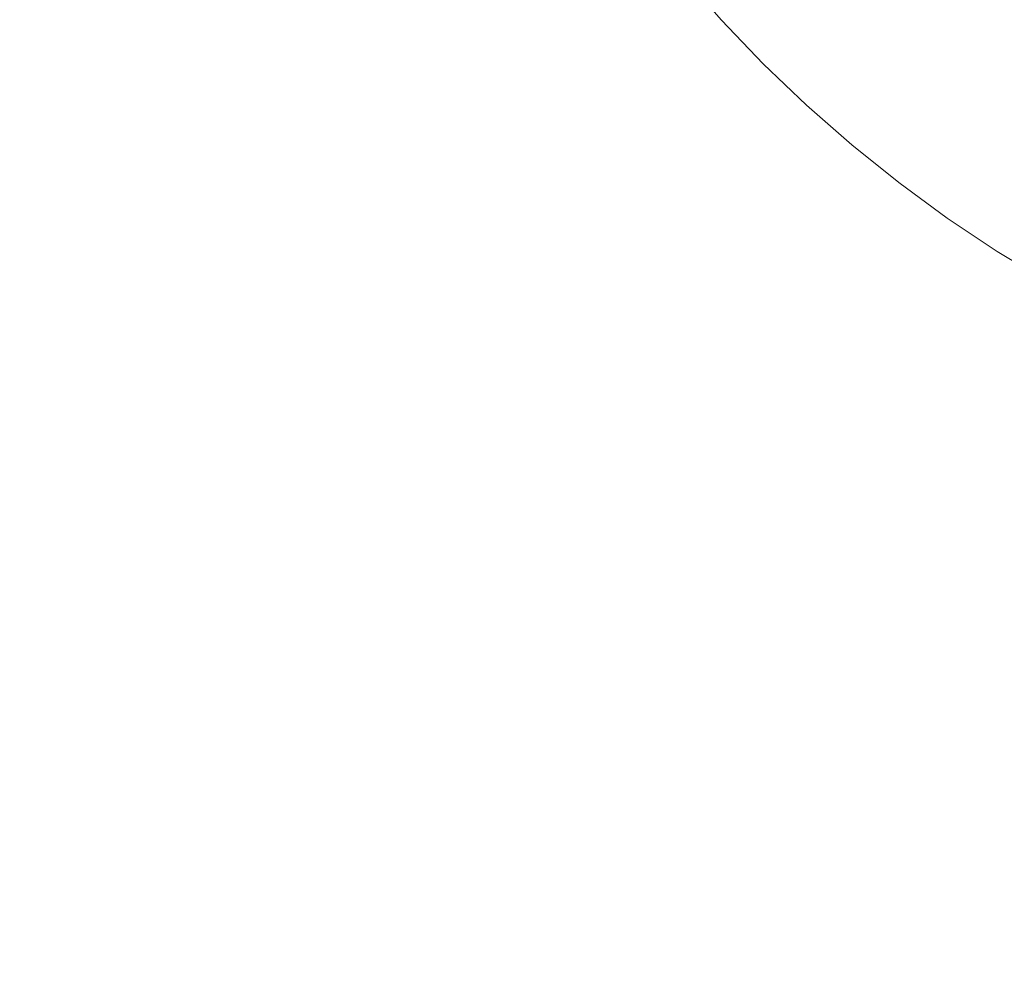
# Model space of a CAD drawing. Header units: centimetres. Extents: x -26 to 27.3, y -25.3 to -23.5.
# Tile 78 of 221: x -8.0421 to -7.9707, y -24.8964 to -24.8274. Entities that reach past the tile are written whole.
import ezdxf

# ---------------------------------------------------------------- set-up
doc = ezdxf.new("R2010")
doc.units = ezdxf.units.CM
doc.header["$LTSCALE"] = 2.54
doc.layers.add('Lucido design-1', color=7, linetype='Continuous')

# ---------------------------------------------------------------- blocks, each defined once
blk = doc.blocks.new('Gruppo-4-1')
at = {"color": 7, "linetype": 'Continuous', "lineweight": 9}
blk.add_3dface([(-25.917482, -23.559888, 1050.422055), (-25.917482, -25.159888, 1050.422055), (27.182518, -25.159888, 1050.422055), (27.182518, -23.559888, 1050.422055)], dxfattribs=at)
for points, invisible_edges in [([(-8.017482, -23.559888, 1050.022055), (9.282518, -23.559888, 1050.022055), (9.182518, -24.859888, 1050.022055), (-7.917482, -24.859888, 1050.022055)], 10), ([(-8.017482, -24.759888, 1050.022055), (-8.017482, -23.559888, 1050.022055), (-7.917482, -24.859888, 1050.022055)], 10), ([(-8.017482, -24.759888, 1050.022055), (-7.978358, -24.839223, 1050.022055), (-7.981761, -24.836492, 1050.022055), (-7.985041, -24.833616, 1050.022055)], 9), ([(-8.017482, -24.759888, 1050.022055), (-7.963657, -24.848589, 1050.022055), (-7.967482, -24.846491, 1050.022055), (-7.971212, -24.844227, 1050.022055)], 9), ([(-8.017482, -24.759888, 1050.022055), (-7.921844, -24.859793, 1050.022055), (-7.926198, -24.859507, 1050.022055)], 9), ([(-7.971212, -24.844227, 1050.022055), (-7.97484, -24.841803, 1050.022055), (-7.978358, -24.839223, 1050.022055), (-8.017482, -24.759888, 1050.022055)], 12), ([(-8.017482, -24.759888, 1050.022055), (-7.947553, -24.85526, 1050.022055), (-7.951684, -24.853857, 1050.022055), (-7.95575, -24.852276, 1050.022055)], 9), ([(-8.017482, -24.759888, 1050.022055), (-7.934847, -24.858369, 1050.022055), (-7.939126, -24.857518, 1050.022055)], 9), ([(-8.017482, -24.759888, 1050.022055), (-7.917482, -24.859888, 1050.022055), (-7.921844, -24.859793, 1050.022055)], 9), ([(-7.95575, -24.852276, 1050.022055), (-7.959744, -24.850519, 1050.022055), (-7.963657, -24.848589, 1050.022055), (-8.017482, -24.759888, 1050.022055)], 12), ([(-7.926198, -24.859507, 1050.022055), (-7.930535, -24.859032, 1050.022055), (-7.934847, -24.858369, 1050.022055), (-8.017482, -24.759888, 1050.022055)], 12), ([(-7.939126, -24.857518, 1050.022055), (-7.943364, -24.856481, 1050.022055), (-7.947553, -24.85526, 1050.022055), (-8.017482, -24.759888, 1050.022055)], 12), ([(-7.985041, -24.833616, 1050.022055), (-7.988193, -24.830599, 1050.022055), (-8.017482, -24.759888, 1050.022055)], 10), ([(-8.017102, -24.768604, 1050.022055), (-8.017387, -24.76425, 1050.022055), (-8.017482, -24.759888, 1050.022055), (-7.988193, -24.830599, 1050.022055)], 12), ([(-7.988193, -24.830599, 1050.022055), (-8.016627, -24.772941, 1050.022055), (-8.017102, -24.768604, 1050.022055)], 9), ([(-7.988193, -24.830599, 1050.022055), (-8.015112, -24.781532, 1050.022055), (-8.015963, -24.777253, 1050.022055), (-8.016627, -24.772941, 1050.022055)], 9), ([(-8.014075, -24.78577, 1050.022055), (-8.015112, -24.781532, 1050.022055), (-7.988193, -24.830599, 1050.022055)], 10), ([(-7.988193, -24.830599, 1050.022055), (-8.011451, -24.79409, 1050.022055), (-8.012854, -24.789959, 1050.022055), (-8.014075, -24.78577, 1050.022055)], 9), ([(-8.011451, -24.79409, 1050.022055), (-7.988193, -24.830599, 1050.022055), (-7.99121, -24.827447, 1050.022055), (-7.994087, -24.824167, 1050.022055)], 9), ([(-8.035817, -24.828209, 1050.0151), (-8.038685, -24.822982, 1050.0151), (-8.035203, -24.82117, 1050.016552), (-8.032418, -24.826246, 1050.016552)], 15), ([(-8.026052, -24.829055, 1050.017839), (-8.028966, -24.824253, 1050.017839), (-8.025467, -24.822233, 1050.018959), (-8.022645, -24.826884, 1050.018959)], 15), ([(-8.006586, -24.82826, 1050.021294), (-8.009483, -24.824308, 1050.021294), (-8.006053, -24.821906, 1050.021725), (-8.003264, -24.825711, 1050.021725)], 15), ([(-8.039158, -24.830137, 1050.013487), (-8.042106, -24.824763, 1050.013487), (-8.038685, -24.822982, 1050.0151), (-8.035817, -24.828209, 1050.0151)], 15), ([(-8.016274, -24.829063, 1050.01991), (-8.019197, -24.824688, 1050.01991), (-8.015715, -24.82247, 1050.020689), (-8.012892, -24.826695, 1050.020689)], 15), ([(-8.000311, -24.82939, 1050.021725), (-8.003264, -24.825711, 1050.021725), (-7.999929, -24.823152, 1050.021978), (-7.997091, -24.826688, 1050.021978)], 15), ([(-8.029414, -24.831197, 1050.016552), (-8.032418, -24.826246, 1050.016552), (-8.028966, -24.824253, 1050.017839), (-8.026052, -24.829055, 1050.017839)], 15), ([(-8.009887, -24.830793, 1050.020689), (-8.012892, -24.826695, 1050.020689), (-8.009483, -24.824308, 1050.021294), (-8.006586, -24.82826, 1050.021294)], 15), ([(-7.994102, -24.830097, 1050.021978), (-7.997091, -24.826688, 1050.021978), (-7.994087, -24.824167, 1050.022055), (-7.99121, -24.827447, 1050.022055)], 11), ([(-8.042434, -24.832029, 1050.011716), (-8.045462, -24.82651, 1050.011716), (-8.042106, -24.824763, 1050.013487), (-8.039158, -24.830137, 1050.013487)], 15), ([(-8.019622, -24.831407, 1050.018959), (-8.022645, -24.826884, 1050.018959), (-8.019197, -24.824688, 1050.01991), (-8.016274, -24.829063, 1050.01991)], 15), ([(-8.003519, -24.832081, 1050.021294), (-8.006586, -24.82826, 1050.021294), (-8.003264, -24.825711, 1050.021725), (-8.000311, -24.82939, 1050.021725)], 15), ([(-8.032724, -24.833306, 1050.0151), (-8.035817, -24.828209, 1050.0151), (-8.032418, -24.826246, 1050.016552), (-8.029414, -24.831197, 1050.016552)], 15), ([(-8.013162, -24.833306, 1050.01991), (-8.016274, -24.829063, 1050.01991), (-8.012892, -24.826695, 1050.020689), (-8.009887, -24.830793, 1050.020689)], 15), ([(-7.997201, -24.832937, 1050.021725), (-8.000311, -24.82939, 1050.021725), (-7.997091, -24.826688, 1050.021978), (-7.994102, -24.830097, 1050.021978)], 15), ([(-8.022932, -24.833725, 1050.017839), (-8.026052, -24.829055, 1050.017839), (-8.022645, -24.826884, 1050.018959), (-8.019622, -24.831407, 1050.018959)], 15), ([(-7.990966, -24.833372, 1050.021978), (-7.994102, -24.830097, 1050.021978), (-7.99121, -24.827447, 1050.022055), (-7.988193, -24.830599, 1050.022055)], 11), ([(-8.035978, -24.835378, 1050.013487), (-8.039158, -24.830137, 1050.013487), (-8.035817, -24.828209, 1050.0151), (-8.032724, -24.833306, 1050.0151)], 15), ([(-8.006707, -24.834756, 1050.020689), (-8.009887, -24.830793, 1050.020689), (-8.006586, -24.82826, 1050.021294), (-8.003519, -24.832081, 1050.021294)], 15), ([(-8.026197, -24.836011, 1050.016552), (-8.029414, -24.831197, 1050.016552), (-8.026052, -24.829055, 1050.017839), (-8.022932, -24.833725, 1050.017839)], 15), ([(-8.016405, -24.835795, 1050.018959), (-8.019622, -24.831407, 1050.018959), (-8.016274, -24.829063, 1050.01991), (-8.013162, -24.833306, 1050.01991)], 15), ([(-8.000288, -24.835766, 1050.021294), (-8.003519, -24.832081, 1050.021294), (-8.000311, -24.82939, 1050.021725), (-7.997201, -24.832937, 1050.021725)], 15), ([(-8.039168, -24.837411, 1050.011716), (-8.042434, -24.832029, 1050.011716), (-8.039158, -24.830137, 1050.013487), (-8.035978, -24.835378, 1050.013487)], 15), ([(-7.993938, -24.836344, 1050.021725), (-7.997201, -24.832937, 1050.021725), (-7.994102, -24.830097, 1050.021978), (-7.990966, -24.833372, 1050.021978)], 15), ([(-8.009869, -24.83741, 1050.01991), (-8.013162, -24.833306, 1050.01991), (-8.009887, -24.830793, 1050.020689), (-8.006707, -24.834756, 1050.020689)], 15), ([(-7.987691, -24.836508, 1050.021978), (-7.990966, -24.833372, 1050.021978), (-7.988193, -24.830599, 1050.022055), (-7.985041, -24.833616, 1050.022055)], 11), ([(-8.029412, -24.838262, 1050.0151), (-8.032724, -24.833306, 1050.0151), (-8.029414, -24.831197, 1050.016552), (-8.026197, -24.836011, 1050.016552)], 15), ([(-8.019611, -24.838254, 1050.017839), (-8.022932, -24.833725, 1050.017839), (-8.019622, -24.831407, 1050.018959), (-8.016405, -24.835795, 1050.018959)], 15), ([(-8.042291, -24.8394, 1050.009791), (-8.04564, -24.83388, 1050.009791), (-8.042434, -24.832029, 1050.011716), (-8.039168, -24.837411, 1050.011716)], 15), ([(-8.003356, -24.838577, 1050.020689), (-8.006707, -24.834756, 1050.020689), (-8.003519, -24.832081, 1050.021294), (-8.000288, -24.835766, 1050.021294)], 15), ([(-7.996899, -24.839305, 1050.021294), (-8.000288, -24.835766, 1050.021294), (-7.997201, -24.832937, 1050.021725), (-7.993938, -24.836344, 1050.021725)], 15), ([(-8.032572, -24.840475, 1050.013487), (-8.035978, -24.835378, 1050.013487), (-8.032724, -24.833306, 1050.0151), (-8.029412, -24.838262, 1050.0151)], 15), ([(-8.022773, -24.840681, 1050.016552), (-8.026197, -24.836011, 1050.016552), (-8.022932, -24.833725, 1050.017839), (-8.019611, -24.838254, 1050.017839)], 15), ([(-8.013, -24.840037, 1050.018959), (-8.016405, -24.835795, 1050.018959), (-8.013162, -24.833306, 1050.01991), (-8.009869, -24.83741, 1050.01991)], 15), ([(-7.990531, -24.839607, 1050.021725), (-7.993938, -24.836344, 1050.021725), (-7.990966, -24.833372, 1050.021978), (-7.987691, -24.836508, 1050.021978)], 15), ([(-7.984282, -24.839497, 1050.021978), (-7.987691, -24.836508, 1050.021978), (-7.985041, -24.833616, 1050.022055), (-7.981761, -24.836492, 1050.022055)], 11), ([(-8.006399, -24.841366, 1050.01991), (-8.009869, -24.83741, 1050.01991), (-8.006707, -24.834756, 1050.020689), (-8.003356, -24.838577, 1050.020689)], 15), ([(-8.035671, -24.842645, 1050.011716), (-8.039168, -24.837411, 1050.011716), (-8.035978, -24.835378, 1050.013487), (-8.032572, -24.840475, 1050.013487)], 15), ([(-8.016095, -24.842634, 1050.017839), (-8.019611, -24.838254, 1050.017839), (-8.016405, -24.835795, 1050.018959), (-8.013, -24.840037, 1050.018959)], 15), ([(-7.999842, -24.842248, 1050.020689), (-8.003356, -24.838577, 1050.020689), (-8.000288, -24.835766, 1050.021294), (-7.996899, -24.839305, 1050.021294)], 15), ([(-8.025887, -24.84307, 1050.0151), (-8.029412, -24.838262, 1050.0151), (-8.026197, -24.836011, 1050.016552), (-8.022773, -24.840681, 1050.016552)], 15), ([(-7.99336, -24.842694, 1050.021294), (-7.996899, -24.839305, 1050.021294), (-7.993938, -24.836344, 1050.021725), (-7.990531, -24.839607, 1050.021725)], 15), ([(-7.986984, -24.842717, 1050.021725), (-7.990531, -24.839607, 1050.021725), (-7.987691, -24.836508, 1050.021978), (-7.984282, -24.839497, 1050.021978)], 15), ([(-7.980746, -24.842335, 1050.021978), (-7.984282, -24.839497, 1050.021978), (-7.981761, -24.836492, 1050.022055), (-7.978358, -24.839223, 1050.022055)], 11), ([(-8.038704, -24.844768, 1050.009791), (-8.042291, -24.8394, 1050.009791), (-8.039168, -24.837411, 1050.011716), (-8.035671, -24.842645, 1050.011716)], 15), ([(-8.009413, -24.844127, 1050.018959), (-8.013, -24.840037, 1050.018959), (-8.009869, -24.83741, 1050.01991), (-8.006399, -24.841366, 1050.01991)], 15), ([(-8.028947, -24.845418, 1050.013487), (-8.032572, -24.840475, 1050.013487), (-8.029412, -24.838262, 1050.0151), (-8.025887, -24.84307, 1050.0151)], 15), ([(-8.019149, -24.845197, 1050.016552), (-8.022773, -24.840681, 1050.016552), (-8.019611, -24.838254, 1050.017839), (-8.016095, -24.842634, 1050.017839)], 15), ([(-8.002761, -24.845167, 1050.01991), (-8.006399, -24.841366, 1050.01991), (-8.003356, -24.838577, 1050.020689), (-7.999842, -24.842248, 1050.020689)], 15), ([(-8.041666, -24.846842, 1050.007714), (-8.04534, -24.841343, 1050.007714), (-8.042291, -24.8394, 1050.009791), (-8.038704, -24.844768, 1050.009791)], 15), ([(-7.996171, -24.845762, 1050.020689), (-7.999842, -24.842248, 1050.020689), (-7.996899, -24.839305, 1050.021294), (-7.99336, -24.842694, 1050.021294)], 15), ([(-7.983305, -24.84567, 1050.021725), (-7.986984, -24.842717, 1050.021725), (-7.984282, -24.839497, 1050.021978), (-7.980746, -24.842335, 1050.021978)], 15), ([(-7.977089, -24.845016, 1050.021978), (-7.980746, -24.842335, 1050.021978), (-7.978358, -24.839223, 1050.022055), (-7.97484, -24.841803, 1050.022055)], 11), ([(-8.012392, -24.846857, 1050.017839), (-8.016095, -24.842634, 1050.017839), (-8.013, -24.840037, 1050.018959), (-8.009413, -24.844127, 1050.018959)], 15), ([(-7.989675, -24.845925, 1050.021294), (-7.99336, -24.842694, 1050.021294), (-7.990531, -24.839607, 1050.021725), (-7.986984, -24.842717, 1050.021725)], 15), ([(-8.031949, -24.847721, 1050.011716), (-8.035671, -24.842645, 1050.011716), (-8.032572, -24.840475, 1050.013487), (-8.028947, -24.845418, 1050.013487)], 15), ([(-8.022156, -24.84772, 1050.0151), (-8.025887, -24.84307, 1050.0151), (-8.022773, -24.840681, 1050.016552), (-8.019149, -24.845197, 1050.016552)], 15), ([(-8.044552, -24.848863, 1050.00549), (-8.048312, -24.843236, 1050.00549), (-8.04534, -24.841343, 1050.007714), (-8.041666, -24.846842, 1050.007714)], 15), ([(-8.005651, -24.848057, 1050.018959), (-8.009413, -24.844127, 1050.018959), (-8.006399, -24.841366, 1050.01991), (-8.002761, -24.845167, 1050.01991)], 15), ([(-7.99896, -24.848805, 1050.01991), (-8.002761, -24.845167, 1050.01991), (-7.999842, -24.842248, 1050.020689), (-7.996171, -24.845762, 1050.020689)], 15), ([(-7.9795, -24.848459, 1050.021725), (-7.983305, -24.84567, 1050.021725), (-7.980746, -24.842335, 1050.021978), (-7.977089, -24.845016, 1050.021978)], 15), ([(-7.973319, -24.847535, 1050.021978), (-7.977089, -24.845016, 1050.021978), (-7.97484, -24.841803, 1050.022055), (-7.971212, -24.844227, 1050.022055)], 11), ([(-8.034886, -24.849975, 1050.009791), (-8.038704, -24.844768, 1050.009791), (-8.035671, -24.842645, 1050.011716), (-8.031949, -24.847721, 1050.011716)], 15), ([(-8.025111, -24.850199, 1050.013487), (-8.028947, -24.845418, 1050.013487), (-8.025887, -24.84307, 1050.0151), (-8.022156, -24.84772, 1050.0151)], 15), ([(-8.015331, -24.84955, 1050.016552), (-8.019149, -24.845197, 1050.016552), (-8.016095, -24.842634, 1050.017839), (-8.012392, -24.846857, 1050.017839)], 15), ([(-7.99235, -24.849112, 1050.020689), (-7.996171, -24.845762, 1050.020689), (-7.99336, -24.842694, 1050.021294), (-7.989675, -24.845925, 1050.021294)], 15), ([(-7.985854, -24.848992, 1050.021294), (-7.989675, -24.845925, 1050.021294), (-7.986984, -24.842717, 1050.021725), (-7.983305, -24.84567, 1050.021725)], 15), ([(-8.008508, -24.850914, 1050.017839), (-8.012392, -24.846857, 1050.017839), (-8.009413, -24.844127, 1050.018959), (-8.005651, -24.848057, 1050.018959)], 15), ([(-7.969443, -24.849887, 1050.021978), (-7.973319, -24.847535, 1050.021978), (-7.971212, -24.844227, 1050.022055), (-7.967482, -24.846491, 1050.022055)], 11), ([(-8.037755, -24.852176, 1050.007714), (-8.041666, -24.846842, 1050.007714), (-8.038704, -24.844768, 1050.009791), (-8.034886, -24.849975, 1050.009791)], 15), ([(-8.018225, -24.852202, 1050.0151), (-8.022156, -24.84772, 1050.0151), (-8.019149, -24.845197, 1050.016552), (-8.015331, -24.84955, 1050.016552)], 15), ([(-8.001721, -24.851819, 1050.018959), (-8.005651, -24.848057, 1050.018959), (-8.002761, -24.845167, 1050.01991), (-7.99896, -24.848805, 1050.01991)], 15), ([(-7.975578, -24.85108, 1050.021725), (-7.9795, -24.848459, 1050.021725), (-7.977089, -24.845016, 1050.021978), (-7.973319, -24.847535, 1050.021978)], 15), ([(-8.028009, -24.852631, 1050.011716), (-8.031949, -24.847721, 1050.011716), (-8.028947, -24.845418, 1050.013487), (-8.025111, -24.850199, 1050.013487)], 15), ([(-7.995004, -24.852275, 1050.01991), (-7.99896, -24.848805, 1050.01991), (-7.996171, -24.845762, 1050.020689), (-7.99235, -24.849112, 1050.020689)], 15), ([(-7.988387, -24.852293, 1050.020689), (-7.99235, -24.849112, 1050.020689), (-7.989675, -24.845925, 1050.021294), (-7.985854, -24.848992, 1050.021294)], 15), ([(-7.981902, -24.851889, 1050.021294), (-7.985854, -24.848992, 1050.021294), (-7.983305, -24.84567, 1050.021725), (-7.9795, -24.848459, 1050.021725)], 15), ([(-8.04055, -24.854321, 1050.00549), (-8.044552, -24.848863, 1050.00549), (-8.041666, -24.846842, 1050.007714), (-8.037755, -24.852176, 1050.007714)], 15), ([(-8.011327, -24.853733, 1050.016552), (-8.015331, -24.84955, 1050.016552), (-8.012392, -24.846857, 1050.017839), (-8.008508, -24.850914, 1050.017839)], 15), ([(-8.030845, -24.855011, 1050.009791), (-8.034886, -24.849975, 1050.009791), (-8.031949, -24.847721, 1050.011716), (-8.028009, -24.852631, 1050.011716)], 15), ([(-8.021069, -24.854808, 1050.013487), (-8.025111, -24.850199, 1050.013487), (-8.022156, -24.84772, 1050.0151), (-8.018225, -24.852202, 1050.0151)], 15), ([(-8.004451, -24.854798, 1050.017839), (-8.008508, -24.850914, 1050.017839), (-8.005651, -24.848057, 1050.018959), (-8.001721, -24.851819, 1050.018959)], 15), ([(-7.971545, -24.853528, 1050.021725), (-7.975578, -24.85108, 1050.021725), (-7.973319, -24.847535, 1050.021978), (-7.969443, -24.849887, 1050.021978)], 15), ([(-7.997631, -24.855406, 1050.018959), (-8.001721, -24.851819, 1050.018959), (-7.99896, -24.848805, 1050.01991), (-7.995004, -24.852275, 1050.01991)], 15), ([(-7.977828, -24.854612, 1050.021294), (-7.981902, -24.851889, 1050.021294), (-7.9795, -24.848459, 1050.021725), (-7.975578, -24.85108, 1050.021725)], 15), ([(-8.043266, -24.856406, 1050.003124), (-8.047357, -24.850827, 1050.003124), (-8.044552, -24.848863, 1050.00549), (-8.04055, -24.854321, 1050.00549)], 15), ([(-8.014102, -24.856508, 1050.0151), (-8.018225, -24.852202, 1050.0151), (-8.015331, -24.84955, 1050.016552), (-8.011327, -24.853733, 1050.016552)], 15), ([(-7.9909, -24.855568, 1050.01991), (-7.995004, -24.852275, 1050.01991), (-7.99235, -24.849112, 1050.020689), (-7.988387, -24.852293, 1050.020689)], 15), ([(-7.984289, -24.855298, 1050.020689), (-7.988387, -24.852293, 1050.020689), (-7.985854, -24.848992, 1050.021294), (-7.981902, -24.851889, 1050.021294)], 15), ([(-8.033615, -24.857335, 1050.007714), (-8.037755, -24.852176, 1050.007714), (-8.034886, -24.849975, 1050.009791), (-8.030845, -24.855011, 1050.009791)], 15), ([(-8.023858, -24.857364, 1050.011716), (-8.028009, -24.852631, 1050.011716), (-8.025111, -24.850199, 1050.013487), (-8.021069, -24.854808, 1050.013487)], 15), ([(-7.967409, -24.855797, 1050.021725), (-7.971545, -24.853528, 1050.021725), (-7.969443, -24.849887, 1050.021978), (-7.965468, -24.852068, 1050.021978)], 15), ([(-8.007144, -24.857737, 1050.016552), (-8.011327, -24.853733, 1050.016552), (-8.008508, -24.850914, 1050.017839), (-8.004451, -24.854798, 1050.017839)], 15), ([(-7.973639, -24.857154, 1050.021294), (-7.977828, -24.854612, 1050.021294), (-7.975578, -24.85108, 1050.021725), (-7.971545, -24.853528, 1050.021725)], 15), ([(-8.036313, -24.859599, 1050.00549), (-8.04055, -24.854321, 1050.00549), (-8.037755, -24.852176, 1050.007714), (-8.033615, -24.857335, 1050.007714)], 15), ([(-8.01683, -24.859236, 1050.013487), (-8.021069, -24.854808, 1050.013487), (-8.018225, -24.852202, 1050.0151), (-8.014102, -24.856508, 1050.0151)], 15), ([(-8.000228, -24.858501, 1050.017839), (-8.004451, -24.854798, 1050.017839), (-8.001721, -24.851819, 1050.018959), (-7.997631, -24.855406, 1050.018959)], 15), ([(-7.993389, -24.858811, 1050.018959), (-7.997631, -24.855406, 1050.018959), (-7.995004, -24.852275, 1050.01991), (-7.9909, -24.855568, 1050.01991)], 15), ([(-7.986657, -24.85868, 1050.01991), (-7.9909, -24.855568, 1050.01991), (-7.988387, -24.852293, 1050.020689), (-7.984289, -24.855298, 1050.020689)], 15), ([(-7.980064, -24.858121, 1050.020689), (-7.984289, -24.855298, 1050.020689), (-7.981902, -24.851889, 1050.021294), (-7.977828, -24.854612, 1050.021294)], 15), ([(-8.026588, -24.859865, 1050.009791), (-8.030845, -24.855011, 1050.009791), (-8.028009, -24.852631, 1050.011716), (-8.023858, -24.857364, 1050.011716)], 15), ([(-8.009796, -24.860631, 1050.0151), (-8.014102, -24.856508, 1050.0151), (-8.011327, -24.853733, 1050.016552), (-8.007144, -24.857737, 1050.016552)], 15), ([(-7.969342, -24.859511, 1050.021294), (-7.973639, -24.857154, 1050.021294), (-7.971545, -24.853528, 1050.021725), (-7.967409, -24.855797, 1050.021725)], 15), ([(-8.038936, -24.8618, 1050.003124), (-8.043266, -24.856406, 1050.003124), (-8.04055, -24.854321, 1050.00549), (-8.036313, -24.859599, 1050.00549)], 15), ([(-8.029254, -24.862308, 1050.007714), (-8.033615, -24.857335, 1050.007714), (-8.030845, -24.855011, 1050.009791), (-8.026588, -24.859865, 1050.009791)], 15), ([(-8.019505, -24.861911, 1050.011716), (-8.023858, -24.857364, 1050.011716), (-8.021069, -24.854808, 1050.013487), (-8.01683, -24.859236, 1050.013487)], 15), ([(-8.002791, -24.861555, 1050.016552), (-8.007144, -24.857737, 1050.016552), (-8.004451, -24.854798, 1050.017839), (-8.000228, -24.858501, 1050.017839)], 15), ([(-7.975719, -24.860758, 1050.020689), (-7.980064, -24.858121, 1050.020689), (-7.977828, -24.854612, 1050.021294), (-7.973639, -24.857154, 1050.021294)], 15), ([(-7.995848, -24.862017, 1050.017839), (-8.000228, -24.858501, 1050.017839), (-7.997631, -24.855406, 1050.018959), (-7.993389, -24.858811, 1050.018959)], 15), ([(-7.989001, -24.862028, 1050.018959), (-7.993389, -24.858811, 1050.018959), (-7.9909, -24.855568, 1050.01991), (-7.986657, -24.85868, 1050.01991)], 15), ([(-7.982282, -24.861603, 1050.01991), (-7.986657, -24.85868, 1050.01991), (-7.984289, -24.855298, 1050.020689), (-7.980064, -24.858121, 1050.020689)], 15), ([(-8.04148, -24.863934, 1050.00062), (-8.0459, -24.858427, 1050.00062), (-8.043266, -24.856406, 1050.003124), (-8.038936, -24.8618, 1050.003124)], 15), ([(-8.012402, -24.863475, 1050.013487), (-8.01683, -24.859236, 1050.013487), (-8.014102, -24.856508, 1050.0151), (-8.009796, -24.860631, 1050.0151)], 15), ([(-8.031851, -24.864688, 1050.00549), (-8.036313, -24.859599, 1050.00549), (-8.033615, -24.857335, 1050.007714), (-8.029254, -24.862308, 1050.007714)], 15), ([(-8.022123, -24.864529, 1050.009791), (-8.026588, -24.859865, 1050.009791), (-8.023858, -24.857364, 1050.011716), (-8.019505, -24.861911, 1050.011716)], 15), ([(-7.971264, -24.863202, 1050.020689), (-7.975719, -24.860758, 1050.020689), (-7.973639, -24.857154, 1050.021294), (-7.969342, -24.859511, 1050.021294)], 15), ([(-8.005314, -24.864562, 1050.0151), (-8.009796, -24.860631, 1050.0151), (-8.007144, -24.857737, 1050.016552), (-8.002791, -24.861555, 1050.016552)], 15), ([(-7.977783, -24.864333, 1050.01991), (-7.982282, -24.861603, 1050.01991), (-7.980064, -24.858121, 1050.020689), (-7.975719, -24.860758, 1050.020689)], 15), ([(-8.043939, -24.865998, 1049.997982), (-8.048447, -24.860381, 1049.997982), (-8.0459, -24.858427, 1050.00062), (-8.04148, -24.863934, 1050.00062)], 15), ([(-7.998275, -24.865179, 1050.016552), (-8.002791, -24.861555, 1050.016552), (-8.000228, -24.858501, 1050.017839), (-7.995848, -24.862017, 1050.017839)], 15), ([(-7.991319, -24.865338, 1050.017839), (-7.995848, -24.862017, 1050.017839), (-7.993389, -24.858811, 1050.018959), (-7.989001, -24.862028, 1050.018959)], 15), ([(-7.984478, -24.865051, 1050.018959), (-7.989001, -24.862028, 1050.018959), (-7.986657, -24.85868, 1050.01991), (-7.982282, -24.861603, 1050.01991)], 15), ([(-8.014958, -24.866264, 1050.011716), (-8.019505, -24.861911, 1050.011716), (-8.01683, -24.859236, 1050.013487), (-8.012402, -24.863475, 1050.013487)], 15), ([(-7.966706, -24.86545, 1050.020689), (-7.971264, -24.863202, 1050.020689), (-7.969342, -24.859511, 1050.021294), (-7.964948, -24.861678, 1050.021294)], 15), ([(-8.034376, -24.867001, 1050.003124), (-8.038936, -24.8618, 1050.003124), (-8.036313, -24.859599, 1050.00549), (-8.031851, -24.864688, 1050.00549)], 15), ([(-8.02468, -24.867086, 1050.007714), (-8.029254, -24.862308, 1050.007714), (-8.026588, -24.859865, 1050.009791), (-8.022123, -24.864529, 1050.009791)], 15), ([(-8.007793, -24.867516, 1050.013487), (-8.012402, -24.863475, 1050.013487), (-8.009796, -24.860631, 1050.0151), (-8.005314, -24.864562, 1050.0151)], 15), ([(-7.97317, -24.866864, 1050.01991), (-7.977783, -24.864333, 1050.01991), (-7.975719, -24.860758, 1050.020689), (-7.971264, -24.863202, 1050.020689)], 15), ([(-8.000664, -24.868293, 1050.0151), (-8.005314, -24.864562, 1050.0151), (-8.002791, -24.861555, 1050.016552), (-7.998275, -24.865179, 1050.016552)], 15), ([(-7.979827, -24.867873, 1050.018959), (-7.984478, -24.865051, 1050.018959), (-7.982282, -24.861603, 1050.01991), (-7.977783, -24.864333, 1050.01991)], 15), ([(-8.036823, -24.869244, 1050.00062), (-8.04148, -24.863934, 1050.00062), (-8.038936, -24.8618, 1050.003124), (-8.034376, -24.867001, 1050.003124)], 15), ([(-8.027171, -24.869577, 1050.00549), (-8.031851, -24.864688, 1050.00549), (-8.029254, -24.862308, 1050.007714), (-8.02468, -24.867086, 1050.007714)], 15), ([(-8.017459, -24.868994, 1050.009791), (-8.022123, -24.864529, 1050.009791), (-8.019505, -24.861911, 1050.011716), (-8.014958, -24.866264, 1050.011716)], 15), ([(-7.993605, -24.868603, 1050.016552), (-7.998275, -24.865179, 1050.016552), (-7.995848, -24.862017, 1050.017839), (-7.991319, -24.865338, 1050.017839)], 15), ([(-7.986649, -24.868458, 1050.017839), (-7.991319, -24.865338, 1050.017839), (-7.989001, -24.862028, 1050.018959), (-7.984478, -24.865051, 1050.018959)], 15), ([(-8.010225, -24.870414, 1050.011716), (-8.014958, -24.866264, 1050.011716), (-8.012402, -24.863475, 1050.013487), (-8.007793, -24.867516, 1050.013487)], 15), ([(-7.968451, -24.869191, 1050.01991), (-7.97317, -24.866864, 1050.01991), (-7.971264, -24.863202, 1050.020689), (-7.966706, -24.86545, 1050.020689)], 15), ([(-8.03919, -24.871413, 1049.997982), (-8.043939, -24.865998, 1049.997982), (-8.04148, -24.863934, 1050.00062), (-8.036823, -24.869244, 1050.00062)], 15), ([(-8.019902, -24.871659, 1050.007714), (-8.02468, -24.867086, 1050.007714), (-8.022123, -24.864529, 1050.009791), (-8.017459, -24.868994, 1050.009791)], 15), ([(-8.003012, -24.871353, 1050.013487), (-8.007793, -24.867516, 1050.013487), (-8.005314, -24.864562, 1050.0151), (-8.000664, -24.868293, 1050.0151)], 15), ([(-7.975058, -24.87049, 1050.018959), (-7.979827, -24.867873, 1050.018959), (-7.977783, -24.864333, 1050.01991), (-7.97317, -24.866864, 1050.01991)], 15), ([(-8.029592, -24.871998, 1050.003124), (-8.034376, -24.867001, 1050.003124), (-8.031851, -24.864688, 1050.00549), (-8.027171, -24.869577, 1050.00549)], 15), ([(-7.995856, -24.871818, 1050.0151), (-8.000664, -24.868293, 1050.0151), (-7.998275, -24.865179, 1050.016552), (-7.993605, -24.868603, 1050.016552)], 15), ([(-7.981847, -24.871372, 1050.017839), (-7.986649, -24.868458, 1050.017839), (-7.984478, -24.865051, 1050.018959), (-7.979827, -24.867873, 1050.018959)], 15), ([(-8.041472, -24.873504, 1049.995216), (-8.04631, -24.867987, 1049.995216), (-8.043939, -24.865998, 1049.997982), (-8.03919, -24.871413, 1049.997982)], 15), ([(-7.988791, -24.87182, 1050.016552), (-7.993605, -24.868603, 1050.016552), (-7.991319, -24.865338, 1050.017839), (-7.986649, -24.868458, 1050.017839)], 15), ([(-8.012605, -24.873251, 1050.009791), (-8.017459, -24.868994, 1050.009791), (-8.014958, -24.866264, 1050.011716), (-8.010225, -24.870414, 1050.011716)], 15), ([(-8.03194, -24.874346, 1050.00062), (-8.036823, -24.869244, 1050.00062), (-8.034376, -24.867001, 1050.003124), (-8.029592, -24.871998, 1050.003124)], 15), ([(-8.022282, -24.874257, 1050.00549), (-8.027171, -24.869577, 1050.00549), (-8.02468, -24.867086, 1050.007714), (-8.019902, -24.871659, 1050.007714)], 15), ([(-7.970178, -24.872896, 1050.018959), (-7.975058, -24.87049, 1050.018959), (-7.97317, -24.866864, 1050.01991), (-7.968451, -24.869191, 1050.01991)], 15), ([(-8.043343, -24.875218, 1049.992766), (-8.048254, -24.869619, 1049.992766), (-8.04631, -24.867987, 1049.995216), (-8.041472, -24.873504, 1049.995216)], 15), ([(-8.005315, -24.874355, 1050.011716), (-8.010225, -24.870414, 1050.011716), (-8.007793, -24.867516, 1050.013487), (-8.003012, -24.871353, 1050.013487)], 15), ([(-7.976923, -24.874073, 1050.017839), (-7.981847, -24.871372, 1050.017839), (-7.979827, -24.867873, 1050.018959), (-7.975058, -24.87049, 1050.018959)], 15), ([(-7.998069, -24.874978, 1050.013487), (-8.003012, -24.871353, 1050.013487), (-8.000664, -24.868293, 1050.0151), (-7.995856, -24.871818, 1050.0151)], 15), ([(-7.9909, -24.87513, 1050.0151), (-7.995856, -24.871818, 1050.0151), (-7.993605, -24.868603, 1050.016552), (-7.988791, -24.87182, 1050.016552)], 15), ([(-7.98384, -24.874824, 1050.016552), (-7.988791, -24.87182, 1050.016552), (-7.986649, -24.868458, 1050.017839), (-7.981847, -24.871372, 1050.017839)], 15), ([(-8.03421, -24.876616, 1049.997982), (-8.03919, -24.871413, 1049.997982), (-8.036823, -24.869244, 1050.00062), (-8.03194, -24.874346, 1050.00062)], 15), ([(-8.024595, -24.876781, 1050.003124), (-8.029592, -24.871998, 1050.003124), (-8.027171, -24.869577, 1050.00549), (-8.022282, -24.874257, 1050.00549)], 15), ([(-8.014929, -24.876021, 1050.007714), (-8.019902, -24.871659, 1050.007714), (-8.017459, -24.868994, 1050.009791), (-8.012605, -24.873251, 1050.009791)], 15), ([(-8.007569, -24.877292, 1050.009791), (-8.012605, -24.873251, 1050.009791), (-8.010225, -24.870414, 1050.011716), (-8.005315, -24.874355, 1050.011716)], 15), ([(-7.971886, -24.876557, 1050.017839), (-7.976923, -24.874073, 1050.017839), (-7.975058, -24.87049, 1050.018959), (-7.970178, -24.872896, 1050.018959)], 15), ([(-8.036398, -24.878804, 1049.995216), (-8.041472, -24.873504, 1049.995216), (-8.03919, -24.871413, 1049.997982), (-8.03421, -24.876616, 1049.997982)], 15), ([(-8.017193, -24.878719, 1050.00549), (-8.022282, -24.874257, 1050.00549), (-8.019902, -24.871659, 1050.007714), (-8.014929, -24.876021, 1050.007714)], 15), ([(-8.000239, -24.878077, 1050.011716), (-8.005315, -24.874355, 1050.011716), (-8.003012, -24.871353, 1050.013487), (-7.998069, -24.874978, 1050.013487)], 15), ([(-7.978764, -24.877609, 1050.016552), (-7.98384, -24.874824, 1050.016552), (-7.981847, -24.871372, 1050.017839), (-7.976923, -24.874073, 1050.017839)], 15), ([(-8.026838, -24.879229, 1050.00062), (-8.03194, -24.874346, 1050.00062), (-8.029592, -24.871998, 1050.003124), (-8.024595, -24.876781, 1050.003124)], 15), ([(-7.992972, -24.878384, 1050.013487), (-7.998069, -24.874978, 1050.013487), (-7.995856, -24.871818, 1050.0151), (-7.9909, -24.87513, 1050.0151)], 15), ([(-7.985803, -24.878223, 1050.0151), (-7.9909, -24.87513, 1050.0151), (-7.988791, -24.87182, 1050.016552), (-7.98384, -24.874824, 1050.016552)], 15), ([(-7.966745, -24.878819, 1050.017839), (-7.971886, -24.876557, 1050.017839), (-7.970178, -24.872896, 1050.018959), (-7.965199, -24.875087, 1050.018959)], 15), ([(-8.038193, -24.880599, 1049.992766), (-8.043343, -24.875218, 1049.992766), (-8.041472, -24.873504, 1049.995216), (-8.036398, -24.878804, 1049.995216)], 15), ([(-8.00977, -24.880161, 1050.007714), (-8.014929, -24.876021, 1050.007714), (-8.012605, -24.873251, 1050.009791), (-8.007569, -24.877292, 1050.009791)], 15), ([(-8.029007, -24.881596, 1049.997982), (-8.03421, -24.876616, 1049.997982), (-8.03194, -24.874346, 1050.00062), (-8.026838, -24.879229, 1050.00062)], 15), ([(-8.019394, -24.881342, 1050.003124), (-8.024595, -24.876781, 1050.003124), (-8.022282, -24.874257, 1050.00549), (-8.017193, -24.878719, 1050.00549)], 15), ([(-8.002363, -24.88111, 1050.009791), (-8.007569, -24.877292, 1050.009791), (-8.005315, -24.874355, 1050.011716), (-8.000239, -24.878077, 1050.011716)], 15), ([(-7.973571, -24.88017, 1050.016552), (-7.978764, -24.877609, 1050.016552), (-7.976923, -24.874073, 1050.017839), (-7.971886, -24.876557, 1050.017839)], 15), ([(-8.040221, -24.882627, 1049.989775), (-8.045458, -24.877157, 1049.989775), (-8.043343, -24.875218, 1049.992766), (-8.038193, -24.880599, 1049.992766)], 15), ([(-7.995005, -24.881574, 1050.011716), (-8.000239, -24.878077, 1050.011716), (-7.998069, -24.874978, 1050.013487), (-7.992972, -24.878384, 1050.013487)], 15), ([(-7.987732, -24.881564, 1050.013487), (-7.992972, -24.878384, 1050.013487), (-7.9909, -24.87513, 1050.0151), (-7.985803, -24.878223, 1050.0151)], 15), ([(-7.980576, -24.881091, 1050.0151), (-7.985803, -24.878223, 1050.0151), (-7.98384, -24.874824, 1050.016552), (-7.978764, -24.877609, 1050.016552)], 15), ([(-8.031098, -24.883878, 1049.995216), (-8.036398, -24.878804, 1049.995216), (-8.03421, -24.876616, 1049.997982), (-8.029007, -24.881596, 1049.997982)], 15), ([(-8.011915, -24.882956, 1050.00549), (-8.017193, -24.878719, 1050.00549), (-8.014929, -24.876021, 1050.007714), (-8.00977, -24.880161, 1050.007714)], 15), ([(-7.968271, -24.882502, 1050.016552), (-7.973571, -24.88017, 1050.016552), (-7.971886, -24.876557, 1050.017839), (-7.966745, -24.878819, 1050.017839)], 15), ([(-8.042159, -24.884565, 1049.986671), (-8.047479, -24.879008, 1049.986671), (-8.045458, -24.877157, 1049.989775), (-8.040221, -24.882627, 1049.989775)], 15), ([(-8.021528, -24.883886, 1050.00062), (-8.026838, -24.879229, 1050.00062), (-8.024595, -24.876781, 1050.003124), (-8.019394, -24.881342, 1050.003124)], 15), ([(-8.004436, -24.884072, 1050.007714), (-8.00977, -24.880161, 1050.007714), (-8.007569, -24.877292, 1050.009791), (-8.002363, -24.88111, 1050.009791)], 15), ([(-7.996994, -24.884697, 1050.009791), (-8.002363, -24.88111, 1050.009791), (-8.000239, -24.878077, 1050.011716), (-7.995005, -24.881574, 1050.011716)], 15), ([(-7.975229, -24.883727, 1050.0151), (-7.980576, -24.881091, 1050.0151), (-7.978764, -24.877609, 1050.016552), (-7.973571, -24.88017, 1050.016552)], 15), ([(-8.032813, -24.885749, 1049.992766), (-8.038193, -24.880599, 1049.992766), (-8.036398, -24.878804, 1049.995216), (-8.031098, -24.883878, 1049.995216)], 15), ([(-8.014, -24.885672, 1050.003124), (-8.019394, -24.881342, 1050.003124), (-8.017193, -24.878719, 1050.00549), (-8.011915, -24.882956, 1050.00549)], 15), ([(-7.989623, -24.88484, 1050.011716), (-7.995005, -24.881574, 1050.011716), (-7.992972, -24.878384, 1050.013487), (-7.987732, -24.881564, 1050.013487)], 15), ([(-7.982357, -24.884512, 1050.013487), (-7.987732, -24.881564, 1050.013487), (-7.985803, -24.878223, 1050.0151), (-7.980576, -24.881091, 1050.0151)], 15), ([(-8.023592, -24.886345, 1049.997982), (-8.029007, -24.881596, 1049.997982), (-8.026838, -24.879229, 1050.00062), (-8.021528, -24.883886, 1050.00062)], 15), ([(-8.006457, -24.886958, 1050.00549), (-8.011915, -24.882956, 1050.00549), (-8.00977, -24.880161, 1050.007714), (-8.004436, -24.884072, 1050.007714)], 15), ([(-7.969773, -24.886128, 1050.0151), (-7.975229, -24.883727, 1050.0151), (-7.973571, -24.88017, 1050.016552), (-7.968271, -24.882502, 1050.016552)], 15), ([(-8.034751, -24.887864, 1049.989775), (-8.040221, -24.882627, 1049.989775), (-8.038193, -24.880599, 1049.992766), (-8.032813, -24.885749, 1049.992766)], 15), ([(-8.025582, -24.888716, 1049.995216), (-8.031098, -24.883878, 1049.995216), (-8.029007, -24.881596, 1049.997982), (-8.023592, -24.886345, 1049.997982)], 15), ([(-8.016021, -24.888306, 1050.00062), (-8.021528, -24.883886, 1050.00062), (-8.019394, -24.881342, 1050.003124), (-8.014, -24.885672, 1050.003124)], 15), ([(-7.998937, -24.887746, 1050.007714), (-8.004436, -24.884072, 1050.007714), (-8.002363, -24.88111, 1050.009791), (-7.996994, -24.884697, 1050.009791)], 15), ([(-7.991474, -24.888046, 1050.009791), (-7.996994, -24.884697, 1050.009791), (-7.995005, -24.881574, 1050.011716), (-7.989623, -24.88484, 1050.011716)], 15), ([(-7.984104, -24.887868, 1050.011716), (-7.989623, -24.88484, 1050.011716), (-7.987732, -24.881564, 1050.013487), (-7.982357, -24.884512, 1050.013487)], 15), ([(-7.976859, -24.887223, 1050.013487), (-7.982357, -24.884512, 1050.013487), (-7.980576, -24.881091, 1050.0151), (-7.975229, -24.883727, 1050.0151)], 15), ([(-8.036602, -24.889885, 1049.986671), (-8.042159, -24.884565, 1049.986671), (-8.040221, -24.882627, 1049.989775), (-8.034751, -24.887864, 1049.989775)], 15), ([(-8.008421, -24.889763, 1050.003124), (-8.014, -24.885672, 1050.003124), (-8.011915, -24.882956, 1050.00549), (-8.006457, -24.886958, 1050.00549)], 15), ([(-7.971249, -24.889692, 1050.013487), (-7.976859, -24.887223, 1050.013487), (-7.975229, -24.883727, 1050.0151), (-7.969773, -24.886128, 1050.0151)], 15), ([(-8.038364, -24.891808, 1049.983458), (-8.044003, -24.886409, 1049.983458), (-8.042159, -24.884565, 1049.986671), (-8.036602, -24.889885, 1049.986671)], 15), ([(-8.027213, -24.89066, 1049.992766), (-8.032813, -24.885749, 1049.992766), (-8.031098, -24.883878, 1049.995216), (-8.025582, -24.888716, 1049.995216)], 15), ([(-8.017975, -24.890853, 1049.997982), (-8.023592, -24.886345, 1049.997982), (-8.021528, -24.883886, 1050.00062), (-8.016021, -24.888306, 1050.00062)], 15), ([(-8.00083, -24.890718, 1050.00549), (-8.006457, -24.886958, 1050.00549), (-8.004436, -24.884072, 1050.007714), (-7.998937, -24.887746, 1050.007714)], 15), ([(-7.978458, -24.890652, 1050.011716), (-7.984104, -24.887868, 1050.011716), (-7.982357, -24.884512, 1050.013487), (-7.976859, -24.887223, 1050.013487)], 15), ([(-7.993282, -24.891178, 1050.007714), (-7.998937, -24.887746, 1050.007714), (-7.996994, -24.884697, 1050.009791), (-7.991474, -24.888046, 1050.009791)], 15), ([(-7.985814, -24.891152, 1050.009791), (-7.991474, -24.888046, 1050.009791), (-7.989623, -24.88484, 1050.011716), (-7.984104, -24.887868, 1050.011716)], 15), ([(-8.029057, -24.892858, 1049.989775), (-8.034751, -24.887864, 1049.989775), (-8.032813, -24.885749, 1049.992766), (-8.027213, -24.89066, 1049.992766)], 15), ([(-8.010325, -24.892482, 1050.00062), (-8.016021, -24.888306, 1050.00062), (-8.014, -24.885672, 1050.003124), (-8.008421, -24.889763, 1050.003124)], 15), ([(-8.040033, -24.893629, 1049.980144), (-8.04575, -24.888156, 1049.980144), (-8.044003, -24.886409, 1049.983458), (-8.038364, -24.891808, 1049.983458)], 15), ([(-8.019859, -24.893309, 1049.995216), (-8.025582, -24.888716, 1049.995216), (-8.023592, -24.886345, 1049.997982), (-8.017975, -24.890853, 1049.997982)], 15), ([(-7.965536, -24.891914, 1050.013487), (-7.971249, -24.889692, 1050.013487), (-7.969773, -24.886128, 1050.0151), (-7.964216, -24.888289, 1050.0151)], 15), ([(-8.00267, -24.893606, 1050.003124), (-8.008421, -24.889763, 1050.003124), (-8.006457, -24.886958, 1050.00549), (-8.00083, -24.890718, 1050.00549)], 15), ([(-7.972696, -24.893187, 1050.011716), (-7.978458, -24.890652, 1050.011716), (-7.976859, -24.887223, 1050.013487), (-7.971249, -24.889692, 1050.013487)], 15), ([(-8.030819, -24.894957, 1049.986671), (-8.036602, -24.889885, 1049.986671), (-8.034751, -24.887864, 1049.989775), (-8.029057, -24.892858, 1049.989775)], 15), ([(-7.995044, -24.894229, 1050.00549), (-8.00083, -24.890718, 1050.00549), (-7.998937, -24.887746, 1050.007714), (-7.993282, -24.891178, 1050.007714)], 15), ([(-7.987483, -24.894359, 1050.007714), (-7.993282, -24.891178, 1050.007714), (-7.991474, -24.888046, 1050.009791), (-7.985814, -24.891152, 1050.009791)], 15), ([(-7.980023, -24.894008, 1050.009791), (-7.985814, -24.891152, 1050.009791), (-7.984104, -24.887868, 1050.011716), (-7.978458, -24.890652, 1050.011716)], 15), ([(-8.041607, -24.895346, 1049.976733), (-8.047397, -24.889803, 1049.976733), (-8.04575, -24.888156, 1049.980144), (-8.040033, -24.893629, 1049.980144)], 15), ([(-8.021404, -24.895322, 1049.992766), (-8.027213, -24.89066, 1049.992766), (-8.025582, -24.888716, 1049.995216), (-8.019859, -24.893309, 1049.995216)], 15), ([(-8.012167, -24.895112, 1049.997982), (-8.017975, -24.890853, 1049.997982), (-8.016021, -24.888306, 1050.00062), (-8.010325, -24.892482, 1050.00062)], 15), ([(-8.043083, -24.896957, 1049.973231), (-8.048942, -24.891348, 1049.973231), (-8.047397, -24.889803, 1049.976733), (-8.041607, -24.895346, 1049.976733)], 15), ([(-8.032495, -24.896955, 1049.983458), (-8.038364, -24.891808, 1049.983458), (-8.036602, -24.889885, 1049.986671), (-8.030819, -24.894957, 1049.986671)], 15), ([(-8.004453, -24.896406, 1050.00062), (-8.010325, -24.892482, 1050.00062), (-8.008421, -24.889763, 1050.003124), (-8.00267, -24.893606, 1050.003124)], 15), ([(-7.966829, -24.895469, 1050.011716), (-7.972696, -24.893187, 1050.011716), (-7.971249, -24.889692, 1050.013487), (-7.965536, -24.891914, 1050.013487)], 15), ([(-8.023151, -24.897598, 1049.989775), (-8.029057, -24.892858, 1049.989775), (-8.027213, -24.89066, 1049.992766), (-8.021404, -24.895322, 1049.992766)], 15), ([(-8.013942, -24.897647, 1049.995216), (-8.019859, -24.893309, 1049.995216), (-8.017975, -24.890853, 1049.997982), (-8.012167, -24.895112, 1049.997982)], 15), ([(-7.996756, -24.897194, 1050.003124), (-8.00267, -24.893606, 1050.003124), (-8.00083, -24.890718, 1050.00549), (-7.995044, -24.894229, 1050.00549)], 15), ([(-7.974113, -24.896608, 1050.009791), (-7.980023, -24.894008, 1050.009791), (-7.978458, -24.890652, 1050.011716), (-7.972696, -24.893187, 1050.011716)], 15), ([(-7.98911, -24.897484, 1050.00549), (-7.995044, -24.894229, 1050.00549), (-7.993282, -24.891178, 1050.007714), (-7.987483, -24.894359, 1050.007714)], 15), ([(-7.981551, -24.897285, 1050.007714), (-7.987483, -24.894359, 1050.007714), (-7.985814, -24.891152, 1050.009791), (-7.980023, -24.894008, 1050.009791)], 15), ([(-8.034083, -24.898847, 1049.980144), (-8.040033, -24.893629, 1049.980144), (-8.038364, -24.891808, 1049.983458), (-8.032495, -24.896955, 1049.983458)], 15), ([(-8.024819, -24.899772, 1049.986671), (-8.030819, -24.894957, 1049.986671), (-8.029057, -24.892858, 1049.989775), (-8.023151, -24.897598, 1049.989775)], 15), ([(-8.006178, -24.899113, 1049.997982), (-8.012167, -24.895112, 1049.997982), (-8.010325, -24.892482, 1050.00062), (-8.004453, -24.896406, 1050.00062)], 15), ([(-8.03558, -24.900632, 1049.976733), (-8.041607, -24.895346, 1049.976733), (-8.040033, -24.893629, 1049.980144), (-8.034083, -24.898847, 1049.980144)], 15), ([(-8.015398, -24.899726, 1049.992766), (-8.021404, -24.895322, 1049.992766), (-8.019859, -24.893309, 1049.995216), (-8.013942, -24.897647, 1049.995216)], 15), ([(-7.998416, -24.900069, 1050.00062), (-8.004453, -24.896406, 1050.00062), (-8.00267, -24.893606, 1050.003124), (-7.996756, -24.897194, 1050.003124)], 15), ([(-7.968096, -24.898948, 1050.009791), (-7.974113, -24.896608, 1050.009791), (-7.972696, -24.893187, 1050.011716), (-7.966829, -24.895469, 1050.011716)], 15), ([(-7.990691, -24.900521, 1050.003124), (-7.996756, -24.897194, 1050.003124), (-7.995044, -24.894229, 1050.00549), (-7.98911, -24.897484, 1050.00549)], 15), ([(-7.98304, -24.900477, 1050.00549), (-7.98911, -24.897484, 1050.00549), (-7.987483, -24.894359, 1050.007714), (-7.981551, -24.897285, 1050.007714)], 15), ([(-7.975497, -24.899948, 1050.007714), (-7.981551, -24.897285, 1050.007714), (-7.980023, -24.894008, 1050.009791), (-7.974113, -24.896608, 1050.009791)], 15), ([(-8.026407, -24.901841, 1049.983458), (-8.032495, -24.896955, 1049.983458), (-8.030819, -24.894957, 1049.986671), (-8.024819, -24.899772, 1049.986671)], 15), ([(-8.007841, -24.901724, 1049.995216), (-8.013942, -24.897647, 1049.995216), (-8.012167, -24.895112, 1049.997982), (-8.006178, -24.899113, 1049.997982)], 15), ([(-8.036984, -24.902305, 1049.973231), (-8.043083, -24.896957, 1049.973231), (-8.041607, -24.895346, 1049.976733), (-8.03558, -24.900632, 1049.976733)], 15), ([(-8.017043, -24.902076, 1049.989775), (-8.023151, -24.897598, 1049.989775), (-8.021404, -24.895322, 1049.992766), (-8.015398, -24.899726, 1049.992766)], 15)]:
    blk.add_3dface(points, dxfattribs=dict(at, invisible_edges=invisible_edges))

msp = doc.modelspace()

# ---------------------------------------------------------------- block references
at = {"layer": 'Lucido design-1', "color": 7}
msp.add_blockref('Gruppo-4-1', (0, 0), dxfattribs=at)

doc.saveas('drawing.dxf')
